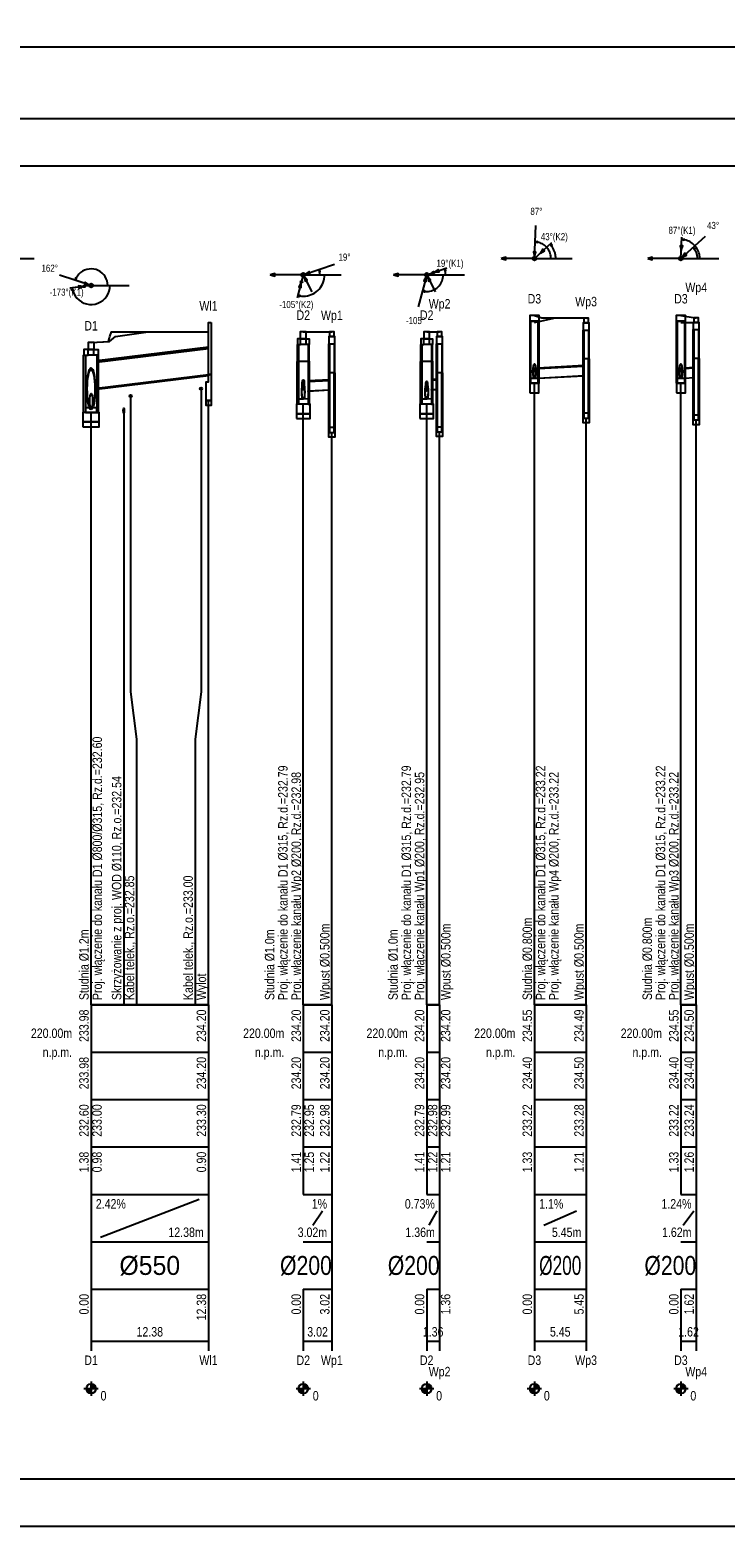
# Model space of a CAD drawing. Header units: metres. Extents: x 0 to 2625, y -705 to 306.
# Tile 8 of 34: x 213 to 360, y -10 to 306. Entities that reach past the tile are written whole.
import ezdxf
from ezdxf.enums import TextEntityAlignment as Align

# ---------------------------------------------------------------- set-up
doc = ezdxf.new("R2010")
doc.units = ezdxf.units.M
doc.header["$LTSCALE"] = 0.2
doc.layers.get('0').update_dxf_attribs({"color": 250, "linetype": 'CONTINUOUS'})
doc.layers.get('Defpoints').update_dxf_attribs({"linetype": 'CONTINUOUS'})
for name, color, linetype in [('Budynki', 7, 'CONTINUOUS'), ('Liczby', 7, 'CONTINUOUS'), ('Linie_opisowe', 7, 'CONTINUOUS'), ('Linie_tabeli', 7, 'CONTINUOUS'), ('Odcinki', 7, 'CONTINUOUS'), ('Opis_PZ', 7, 'CONTINUOUS'), ('Opis_skrz', 1, 'CONTINUOUS'), ('Opis_uzbr_n', 7, 'CONTINUOUS'), ('Opis_wl', 7, 'CONTINUOUS'), ('Osie', 7, 'CONTINUOUS'), ('Teren_istn', 3, 'CONTINUOUS'), ('Teren_proj', 2, 'CONTINUOUS'), ('Uzbr_podz', 7, 'CONTINUOUS'), ('warstwa_nr_0', 8, 'CONTINUOUS'), ('Wezly', 7, 'CONTINUOUS'), ('Wymiary', 7, 'CONTINUOUS')]:
    doc.layers.add(name, color=color, linetype=linetype)
doc.styles.get("Standard").update_dxf_attribs({"font": 'arial.ttf'})
doc.dimstyles.new('ISO-25', dxfattribs={"dimtxt": 2.5, "dimasz": 2.5, "dimexe": 1.25, "dimexo": 0.625, "dimtad": 1, "dimdec": 4, "dimdsep": 46, "dimtxsty": 'Standard', "dimcen": 2.5, "dimadec": 0, "dimazin": 0, "dimtfac": 1, "dimtdec": 4, "dimtmove": 0, "dimatfit": 3, "dimfxl": 1, "dimtolj": 1, "dimtzin": 0, "dimarcsym": 0})

# ---------------------------------------------------------------- blocks, each defined once
blk = doc.blocks.new('*D3')
at = {"color": 0, "lineweight": -2, "transparency": 16777216}
for p, q in [((0, 287.62), (0, 303.44)), ((2625.3, 287.62), (2625.3, 303.44)), ((2.5, 302.19), (2622.8, 302.19))]:
    blk.add_line(p, q, dxfattribs=at)
at = {"color": 0, "transparency": 16777216}
for points in [[(2.5, 302.61), (2.5, 301.77), (0, 302.19)], [(2622.8, 302.61), (2622.8, 301.77), (2625.3, 302.19)]]:
    blk.add_solid(points, dxfattribs=at)
at = {"layer": 'Defpoints', "color": 0, "transparency": 16777216}
for p in [(2625.3, 302.19), (0, 287), (2625.3, 287)]:
    blk.add_point(p, dxfattribs=at)
at = {"color": 0, "transparency": 16777216, "insert": (1312.65, 304.09), "char_height": 2.5, "attachment_point": 5}
blk.add_mtext('\\A1;2625.2962', dxfattribs=at)

msp = doc.modelspace()

# ---------------------------------------------------------------- linework, layer by layer
at = {"layer": 'Budynki'}
for points in [[(251.1292, 244), (251.1292, 233), (250.5292, 233), (250.5292, 244)], [(251.1292, 233), (251.1292, 227.5), (250.0292, 227.5), (250.0292, 231.5), (250.5292, 231.5), (250.5292, 233)], [(251.1292, 227.5), (251.1292, 226.5), (250.0292, 226.5), (250.0292, 227.5)]]:
    msp.add_lwpolyline(points, close=True, dxfattribs=at)
at = {"layer": 'Liczby'}
for p, q in [((224.2632, 19), (227.2632, 19)), ((224.7656, 18.9302), (226.7608, 19.0698)), ((224.7729, 18.8608), (226.7535, 19.1392)), ((224.7851, 18.7921), (226.7413, 19.2079)), ((224.8019, 18.7244), (226.7245, 19.2756)), ((224.8235, 18.658), (226.7029, 19.342)), ((224.8497, 18.5933), (226.6767, 19.4067)), ((224.8803, 18.5305), (226.6461, 19.4695)), ((224.9152, 18.4701), (226.6112, 19.5299)), ((224.9542, 18.4122), (226.5722, 19.5878)), ((224.9972, 18.3572), (226.5292, 19.6428)), ((225.0439, 18.3053), (226.4825, 19.6947)), ((225.0941, 18.2569), (226.4323, 19.7431)), ((225.1475, 18.212), (226.3789, 19.788)), ((225.204, 18.171), (226.3224, 19.829)), ((225.2632, 18.134), (226.2632, 19.866)), ((225.3248, 18.1012), (226.2016, 19.8988)), ((225.3886, 18.0728), (226.1378, 19.9272)), ((225.4542, 18.0489), (226.0722, 19.9511)), ((225.5213, 18.0297), (226.0051, 19.9703)), ((225.5896, 18.0152), (225.9368, 19.9848)), ((225.6587, 18.0055), (225.8677, 19.9945)), ((225.7283, 18.0006), (225.7981, 19.9994)), ((225.7632, 20.5), (225.7632, 17.5)), ((269.0292, 19), (272.0292, 19)), ((269.5316, 18.9302), (271.5268, 19.0698)), ((269.5389, 18.8608), (271.5195, 19.1392)), ((269.5511, 18.7921), (271.5073, 19.2079)), ((269.5679, 18.7244), (271.4905, 19.2756)), ((269.5895, 18.658), (271.4689, 19.342)), ((269.6157, 18.5933), (271.4427, 19.4067)), ((269.6463, 18.5305), (271.4121, 19.4695)), ((269.6812, 18.4701), (271.3772, 19.5299)), ((269.7202, 18.4122), (271.3382, 19.5878)), ((269.7632, 18.3572), (271.2952, 19.6428)), ((269.8099, 18.3053), (271.2485, 19.6947)), ((269.8601, 18.2569), (271.1983, 19.7431)), ((269.9135, 18.212), (271.1449, 19.788)), ((269.97, 18.171), (271.0884, 19.829)), ((270.0292, 18.134), (271.0292, 19.866)), ((270.0908, 18.1012), (270.9676, 19.8988)), ((270.1546, 18.0728), (270.9038, 19.9272)), ((270.2202, 18.0489), (270.8382, 19.9511)), ((270.2873, 18.0297), (270.7711, 19.9703)), ((270.3556, 18.0152), (270.7028, 19.9848)), ((270.4247, 18.0055), (270.6337, 19.9945)), ((270.4943, 18.0006), (270.5641, 19.9994)), ((270.5292, 20.5), (270.5292, 17.5)), ((295.0596, 19), (298.0596, 19)), ((295.562, 18.9302), (297.5572, 19.0698)), ((295.5693, 18.8608), (297.5499, 19.1392)), ((295.5815, 18.7921), (297.5377, 19.2079)), ((295.5983, 18.7244), (297.5209, 19.2756)), ((295.6199, 18.658), (297.4993, 19.342)), ((295.6461, 18.5933), (297.4731, 19.4067)), ((295.6767, 18.5305), (297.4425, 19.4695)), ((295.7116, 18.4701), (297.4076, 19.5299)), ((295.7506, 18.4122), (297.3686, 19.5878)), ((295.7936, 18.3572), (297.3256, 19.6428)), ((295.8403, 18.3053), (297.2789, 19.6947)), ((295.8905, 18.2569), (297.2287, 19.7431)), ((295.9439, 18.212), (297.1753, 19.788)), ((296.0004, 18.171), (297.1188, 19.829)), ((296.0596, 18.134), (297.0596, 19.866)), ((296.1212, 18.1012), (296.998, 19.8988)), ((296.185, 18.0728), (296.9342, 19.9272)), ((296.2506, 18.0489), (296.8686, 19.9511)), ((296.3177, 18.0297), (296.8015, 19.9703)), ((296.386, 18.0152), (296.7332, 19.9848)), ((296.4551, 18.0055), (296.6641, 19.9945)), ((296.5247, 18.0006), (296.5945, 19.9994)), ((296.5596, 20.5), (296.5596, 17.5)), ((317.7855, 19), (320.7855, 19)), ((318.2879, 18.9302), (320.2831, 19.0698)), ((318.2952, 18.8608), (320.2758, 19.1392)), ((318.3074, 18.7921), (320.2636, 19.2079)), ((318.3242, 18.7244), (320.2468, 19.2756)), ((318.3458, 18.658), (320.2252, 19.342)), ((318.372, 18.5933), (320.199, 19.4067)), ((318.4026, 18.5305), (320.1684, 19.4695)), ((318.4375, 18.4701), (320.1335, 19.5299)), ((318.4765, 18.4122), (320.0945, 19.5878)), ((318.5195, 18.3572), (320.0515, 19.6428)), ((318.5662, 18.3053), (320.0048, 19.6947)), ((318.6164, 18.2569), (319.9546, 19.7431)), ((318.6698, 18.212), (319.9012, 19.788)), ((318.7263, 18.171), (319.8447, 19.829)), ((318.7855, 18.134), (319.7855, 19.866)), ((318.8471, 18.1012), (319.7239, 19.8988)), ((318.9109, 18.0728), (319.6601, 19.9272)), ((318.9765, 18.0489), (319.5945, 19.9511)), ((319.0436, 18.0297), (319.5274, 19.9703)), ((319.1119, 18.0152), (319.4591, 19.9848)), ((319.181, 18.0055), (319.39, 19.9945)), ((319.2506, 18.0006), (319.3204, 19.9994)), ((319.2855, 20.5), (319.2855, 17.5)), ((348.6886, 19), (351.6886, 19)), ((349.191, 18.9302), (351.1862, 19.0698)), ((349.1983, 18.8608), (351.1789, 19.1392)), ((349.2105, 18.7921), (351.1667, 19.2079)), ((349.2273, 18.7244), (351.1499, 19.2756)), ((349.2489, 18.658), (351.1283, 19.342)), ((349.2751, 18.5933), (351.1021, 19.4067)), ((349.3057, 18.5305), (351.0715, 19.4695)), ((349.3406, 18.4701), (351.0366, 19.5299)), ((349.3796, 18.4122), (350.9976, 19.5878)), ((349.4226, 18.3572), (350.9546, 19.6428)), ((349.4693, 18.3053), (350.9079, 19.6947)), ((349.5195, 18.2569), (350.8577, 19.7431)), ((349.5729, 18.212), (350.8043, 19.788)), ((349.6294, 18.171), (350.7478, 19.829)), ((349.6886, 18.134), (350.6886, 19.866)), ((349.7502, 18.1012), (350.627, 19.8988)), ((349.814, 18.0728), (350.5632, 19.9272)), ((349.8796, 18.0489), (350.4976, 19.9511)), ((349.9467, 18.0297), (350.4305, 19.9703)), ((350.015, 18.0152), (350.3622, 19.9848)), ((350.0841, 18.0055), (350.2931, 19.9945)), ((350.1537, 18.0006), (350.2235, 19.9994)), ((350.1886, 20.5), (350.1886, 17.5))]:
    msp.add_line(p, q, dxfattribs=at)
for centre in [(225.7632, 19), (270.5292, 19), (296.5596, 19), (319.2855, 19), (350.1886, 19)]:
    msp.add_circle(centre, 1, dxfattribs=at)
at = {"layer": 'Linie_opisowe'}
msp.add_line((232.6578, 225.39), (232.6578, 100), dxfattribs=at)
for points in [[(234.0832, 228.5), (234.0832, 166.04), (235.3578, 156.04), (235.3578, 100)], [(248.9632, 230), (248.9632, 166.04), (247.7292, 156.04), (247.7292, 100)]]:
    msp.add_lwpolyline(points, dxfattribs=at)
at = {"layer": 'Linie_tabeli'}
for p, q in [((225.7632, 100), (225.7632, 90)), ((225.7632, 100), (225.7632, 29)), ((250.5292, 100), (250.5292, 90)), ((250.5292, 100), (250.5292, 29)), ((270.5292, 100), (270.5292, 90)), ((270.5292, 100), (270.5292, 60)), ((276.5596, 100), (276.5596, 90)), ((276.5596, 100), (276.5596, 29)), ((296.5596, 100), (296.5596, 90)), ((296.5596, 100), (296.5596, 60)), ((299.2855, 100), (299.2855, 90)), ((299.2855, 100), (299.2855, 29)), ((319.2855, 100), (319.2855, 90)), ((319.2855, 100), (319.2855, 29)), ((330.1886, 100), (330.1886, 90)), ((330.1886, 100), (330.1886, 29)), ((350.1886, 100), (350.1886, 90)), ((350.1886, 100), (350.1886, 60)), ((353.4226, 100), (353.4226, 90)), ((353.4226, 100), (353.4226, 29)), ((225.7632, 90), (250.5292, 90)), ((225.7632, 90), (225.7632, 60)), ((250.5292, 90), (250.5292, 60)), ((270.5292, 90), (276.5596, 90)), ((270.5292, 90), (270.5292, 60)), ((276.5596, 90), (276.5596, 60)), ((296.5596, 90), (299.2855, 90)), ((296.5596, 90), (296.5596, 60)), ((299.2855, 90), (299.2855, 60)), ((319.2855, 90), (330.1886, 90)), ((319.2855, 90), (319.2855, 60)), ((330.1886, 90), (330.1886, 60)), ((350.1886, 90), (353.4226, 90)), ((350.1886, 90), (350.1886, 60)), ((353.4226, 90), (353.4226, 60)), ((225.7632, 80), (250.5292, 80)), ((270.5292, 80), (276.5596, 80)), ((296.5596, 80), (299.2855, 80)), ((319.2855, 80), (330.1886, 80)), ((350.1886, 80), (353.4226, 80)), ((225.7632, 70), (250.5292, 70)), ((270.5292, 70), (276.5596, 70)), ((296.5596, 70), (299.2855, 70)), ((319.2855, 70), (330.1886, 70)), ((350.1886, 70), (353.4226, 70)), ((225.7632, 60), (250.5292, 60)), ((225.7632, 60), (225.7632, 50)), ((250.5292, 60), (250.5292, 50)), ((270.5292, 60), (276.5596, 60)), ((296.5596, 60), (299.2855, 60)), ((319.2855, 60), (330.1886, 60)), ((319.2855, 60), (319.2855, 50)), ((330.1886, 60), (330.1886, 50)), ((350.1886, 60), (353.4226, 60)), ((227.7632, 51), (248.5292, 59)), ((272.5292, 53.5), (274.5596, 56.5)), ((297.0596, 53.5), (298.7855, 56.5)), ((321.2855, 53.5), (328.1886, 56.5)), ((350.6886, 53.5), (352.9226, 56.5)), ((225.7632, 50), (250.5292, 50)), ((250.5292, 50), (250.5292, 40)), ((270.5292, 50), (276.5596, 50)), ((276.5596, 50), (276.5596, 40)), ((296.5596, 50), (299.2855, 50)), ((299.2855, 50), (299.2855, 40)), ((319.2855, 50), (330.1886, 50)), ((330.1886, 50), (330.1886, 40)), ((350.1886, 50), (353.4226, 50)), ((353.4226, 50), (353.4226, 40)), ((225.7632, 40), (250.5292, 40)), ((225.7632, 40), (225.7632, 27)), ((250.5292, 40), (250.5292, 27)), ((270.5292, 40), (276.5596, 40)), ((270.5292, 40), (270.5292, 27)), ((270.5292, 40), (270.5292, 29)), ((276.5596, 40), (276.5596, 27)), ((296.5596, 40), (299.2855, 40)), ((296.5596, 40), (296.5596, 27)), ((296.5596, 40), (296.5596, 29)), ((299.2855, 40), (299.2855, 27)), ((319.2855, 40), (330.1886, 40)), ((319.2855, 40), (319.2855, 27)), ((330.1886, 40), (330.1886, 27)), ((350.1886, 40), (353.4226, 40)), ((350.1886, 40), (350.1886, 27)), ((350.1886, 40), (350.1886, 29)), ((353.4226, 40), (353.4226, 27)), ((225.7632, 29), (250.5292, 29)), ((270.5292, 29), (276.5596, 29)), ((296.5596, 29), (299.2855, 29)), ((319.2855, 29), (330.1886, 29)), ((350.1886, 29), (353.4226, 29))]:
    msp.add_line(p, q, dxfattribs=at)
msp.add_lwpolyline([(30, 0), (2615.2962, 0), (2615.2962, 277), (30, 277)], close=True, dxfattribs=at)
for points in [[(319.2855, 100), (319.2855, 231.1623)], [(350.1886, 100), (350.1886, 231.1623)], [(250.5292, 100), (250.5292, 227.5)], [(225.7632, 100), (225.7632, 225)], [(270.5292, 100), (270.5292, 226.7332)], [(296.5596, 100), (296.5596, 226.7332)], [(330.1886, 100), (330.1886, 223.826)], [(353.4226, 100), (353.4226, 223.4268)], [(276.5596, 100), (276.5596, 220.8015)], [(299.2855, 100), (299.2855, 220.8995)]]:
    msp.add_lwpolyline(points, dxfattribs=at)
for points in [[(225.7632, 100, 0.5, 0.5, 0), (250.5292, 100, 0.5, 0.5, 0)], [(270.5292, 100, 0.5, 0.5, 0), (276.5596, 100, 0.5, 0.5, 0)], [(296.5596, 100, 0.5, 0.5, 0), (299.2855, 100, 0.5, 0.5, 0)], [(319.2855, 100, 0.5, 0.5, 0), (330.1886, 100, 0.5, 0.5, 0)], [(350.1886, 100, 0.5, 0.5, 0), (353.4226, 100, 0.5, 0.5, 0)]]:
    msp.add_lwpolyline(points, format="xyseb", dxfattribs=at)
at = {"layer": 'Odcinki'}
for points in [[(226.9632, 235.6454), (250.5292, 238.5), (250.5292, 238.775), (226.9632, 235.9204)], [(320.0855, 234.2703), (329.6886, 234.7985), (329.6886, 234.8985), (320.0855, 234.3703)], [(350.9886, 234.2759), (352.9226, 234.3958), (352.9226, 234.4958), (350.9886, 234.3759)], [(226.9632, 230.1454), (250.5292, 233), (250.5292, 232.725), (226.9632, 229.8704)], [(271.5292, 231.55), (276.0596, 231.7765), (276.0596, 231.8765), (271.5292, 231.65)], [(297.5596, 231.8365), (298.7855, 231.8812), (298.7855, 231.9812), (297.5596, 231.9365)], [(320.0855, 232.2703), (329.6886, 232.7985), (329.6886, 232.6985), (320.0855, 232.1703)], [(350.9886, 232.2759), (352.9226, 232.3958), (352.9226, 232.2958), (350.9886, 232.1759)], [(271.5292, 229.55), (276.0596, 229.7765), (276.0596, 229.6765), (271.5292, 229.45)], [(297.5596, 229.8365), (298.7855, 229.8812), (298.7855, 229.7812), (297.5596, 229.7365)]]:
    msp.add_lwpolyline(points, close=True, dxfattribs=at)
at = {"layer": 'Opis_wl'}
for centre, major_axis in [((225.7632, 230), (0, -4.4)), ((225.7632, 230), (0, -4)), ((319.2855, 233.6581), (0, -1.575)), ((319.2855, 233.6581), (0, -1.432)), ((319.2855, 233.2263), (0, -1.1)), ((319.2855, 233.2263), (0, -1)), ((350.1886, 233.6581), (0, -1.575)), ((350.1886, 233.6581), (0, -1.432)), ((350.1886, 233.2263), (0, -1.1)), ((350.1886, 233.2263), (0, -1)), ((270.5292, 229.3151), (0, -1.575)), ((270.5292, 229.3151), (0, -1.432)), ((270.5292, 230.8), (0, -1.1)), ((270.5292, 230.8), (0, -1)), ((296.5596, 229.3151), (0, -1.575)), ((296.5596, 229.3151), (0, -1.432)), ((296.5596, 230.5), (0, -1.1)), ((296.5596, 230.5), (0, -1)), ((225.7632, 227.4318), (0, -1.575)), ((225.7632, 227.4318), (0, -1.432))]:
    msp.add_ellipse(centre, major_axis=major_axis, ratio=0.2, dxfattribs=at)
at = {"layer": 'Osie'}
for p, q in [((205.7632, 257.5), (213.7632, 257.5)), ((319.2855, 257.5), (327.2855, 257.5)), ((350.1886, 257.5), (358.1886, 257.5)), ((270.5292, 254.041), (278.5292, 254.041)), ((296.5596, 254.041), (304.5596, 254.041)), ((225.7632, 251.8), (233.7632, 251.8))]:
    msp.add_line(p, q, dxfattribs=at)
at = {"layer": 'Teren_istn'}
for points in [[(319.2855, 244), (323.7621, 245), (330.1886, 245)], [(350.1886, 244), (353.4226, 244)], [(225.7632, 239.8), (229.6565, 240), (230.9259, 241), (237.8322, 242), (241.7884, 242), (250.5292, 242)], [(270.5292, 242), (270.7893, 242), (276.5596, 242)], [(296.5596, 242), (299.2855, 242)]]:
    msp.add_lwpolyline(points, dxfattribs=at)
at = {"layer": 'Teren_proj'}
for points in [[(319.2855, 245.5), (320.8514, 245), (323.7621, 245)], [(329.007, 245), (330.1886, 244.9)], [(350.1886, 245.5), (353.18, 245), (353.4226, 245)], [(225.7632, 239.8), (229.4378, 240), (229.6565, 240.7299), (229.7374, 241), (230.0374, 242), (230.9259, 242), (237.8322, 242)], [(270.5292, 242.041), (270.7893, 242.0392), (276.5596, 242)], [(296.5596, 242.041), (299.2855, 242)]]:
    msp.add_lwpolyline(points, dxfattribs=at)
at = {"layer": 'Uzbr_podz'}
for centre in [(234.0832, 228.5), (248.9632, 230)]:
    msp.add_circle(centre, 0.25, dxfattribs=at)
for major_axis in [(0, -0.55), (0, -0.524)]:
    msp.add_ellipse((232.6578, 225.39), major_axis=major_axis, ratio=0.2, dxfattribs=at)
at = {"layer": 'warstwa_nr_0'}
msp.add_lwpolyline([(0, -10), (2625.2962, -10), (2625.2962, 287), (0, 287)], close=True, dxfattribs=at)
at = {"layer": 'Wezly'}
for p, q in [((271.1292, 240.541), (269.9292, 240.541)), ((297.1596, 240.541), (295.9596, 240.541)), ((226.3632, 238.3), (225.1632, 238.3)), ((226.3632, 237.1), (225.1632, 237.1)), ((271.1292, 239.341), (269.9292, 239.341)), ((297.1596, 239.341), (295.9596, 239.341)), ((271.6492, 235.741), (269.4092, 235.741)), ((297.6796, 235.741), (295.4396, 235.741)), ((330.6886, 236.3), (329.6886, 236.3)), ((353.9226, 236.4), (352.9226, 236.4)), ((277.0596, 233.4), (276.0596, 233.4)), ((299.7855, 233.4), (298.7855, 233.4))]:
    msp.add_line(p, q, dxfattribs=at)
for points in [[(318.2855, 244.3), (320.2855, 244.3), (320.2855, 245.5), (318.2855, 245.5)], [(318.2855, 231.1623), (320.2855, 231.1623), (320.2855, 244.3), (318.2855, 244.3)], [(318.4855, 231.1623), (320.0855, 231.1623), (320.0855, 244.3), (318.4855, 244.3)], [(329.5636, 242.4), (330.8136, 242.4), (330.8136, 243.9), (329.5636, 243.9)], [(329.6886, 243.9), (330.6886, 243.9), (330.6886, 244.9), (329.6886, 244.9)], [(349.1886, 244.3), (351.1886, 244.3), (351.1886, 245.5), (349.1886, 245.5)], [(349.1886, 231.1623), (351.1886, 231.1623), (351.1886, 244.3), (349.1886, 244.3)], [(349.3886, 231.1623), (350.9886, 231.1623), (350.9886, 244.3), (349.3886, 244.3)], [(352.7976, 242.5), (354.0476, 242.5), (354.0476, 244), (352.7976, 244)], [(352.9226, 244), (353.9226, 244), (353.9226, 245), (352.9226, 245)], [(269.9292, 240.541), (269.2792, 240.541), (269.2792, 239.341), (269.9292, 239.341)], [(269.9052, 240.541), (271.1532, 240.541), (271.1532, 242.041), (269.9052, 242.041)], [(271.1292, 240.541), (271.7792, 240.541), (271.7792, 239.341), (271.1292, 239.341)], [(275.9346, 239.5), (277.1846, 239.5), (277.1846, 241), (275.9346, 241)], [(276.0596, 241), (277.0596, 241), (277.0596, 242), (276.0596, 242)], [(295.9596, 240.541), (295.3096, 240.541), (295.3096, 239.341), (295.9596, 239.341)], [(295.9356, 240.541), (297.1836, 240.541), (297.1836, 242.041), (295.9356, 242.041)], [(297.1596, 240.541), (297.8096, 240.541), (297.8096, 239.341), (297.1596, 239.341)], [(298.6605, 239.5), (299.9105, 239.5), (299.9105, 241), (298.6605, 241)], [(298.7855, 241), (299.7855, 241), (299.7855, 242), (298.7855, 242)], [(329.6886, 236.3), (329.5636, 236.3), (329.5636, 242.4), (329.6886, 242.4)], [(330.6886, 236.3), (330.8136, 236.3), (330.8136, 242.4), (330.6886, 242.4)], [(352.9226, 236.4), (352.7976, 236.4), (352.7976, 242.5), (352.9226, 242.5)], [(353.9226, 236.4), (354.0476, 236.4), (354.0476, 242.5), (353.9226, 242.5)], [(224.5632, 225), (224.1792, 225), (224.1792, 237.1), (224.5632, 237.1)], [(225.1632, 238.3), (224.2632, 238.3), (224.2632, 237.1), (225.1632, 237.1)], [(225.1392, 238.3), (226.3872, 238.3), (226.3872, 239.8), (225.1392, 239.8)], [(226.3632, 238.3), (227.2632, 238.3), (227.2632, 237.1), (226.3632, 237.1)], [(226.9632, 225), (227.3472, 225), (227.3472, 237.1), (226.9632, 237.1)], [(269.5292, 235.741), (269.2792, 235.741), (269.2792, 239.341), (269.5292, 239.341)], [(271.5292, 235.741), (271.7792, 235.741), (271.7792, 239.341), (271.5292, 239.341)], [(276.0596, 233.4), (275.9346, 233.4), (275.9346, 239.5), (276.0596, 239.5)], [(277.0596, 233.4), (277.1846, 233.4), (277.1846, 239.5), (277.0596, 239.5)], [(295.5596, 235.741), (295.3096, 235.741), (295.3096, 239.341), (295.5596, 239.341)], [(297.5596, 235.741), (297.8096, 235.741), (297.8096, 239.341), (297.5596, 239.341)], [(298.7855, 233.4), (298.6605, 233.4), (298.6605, 239.5), (298.7855, 239.5)], [(299.7855, 233.4), (299.9105, 233.4), (299.9105, 239.5), (299.7855, 239.5)], [(269.5292, 226.7332), (269.2092, 226.7332), (269.2092, 235.741), (269.5292, 235.741)], [(271.5292, 226.7332), (271.8492, 226.7332), (271.8492, 235.741), (271.5292, 235.741)], [(295.5596, 226.7332), (295.2396, 226.7332), (295.2396, 235.741), (295.5596, 235.741)], [(297.5596, 226.7332), (297.8796, 226.7332), (297.8796, 235.741), (297.5596, 235.741)], [(330.1886, 223.826), (330.6886, 223.826), (330.6886, 236.3), (330.7303, 236.3), (330.8136, 236.3), (330.8136, 222.826), (330.1886, 222.826), (330.1886, 222.826), (329.5636, 222.826), (329.5636, 236.3), (329.647, 236.3), (329.6886, 236.3), (329.6886, 223.826)], [(353.4226, 223.4268), (353.9226, 223.4268), (353.9226, 236.4), (353.9643, 236.4), (354.0476, 236.4), (354.0476, 222.4268), (353.4226, 222.4268), (353.4226, 222.4268), (352.7976, 222.4268), (352.7976, 236.4), (352.881, 236.4), (352.9226, 236.4), (352.9226, 223.4268)], [(276.5596, 220.8015), (277.0596, 220.8015), (277.0596, 233.4), (277.1013, 233.4), (277.1846, 233.4), (277.1846, 219.8015), (276.5596, 219.8015), (276.5596, 219.8015), (275.9346, 219.8015), (275.9346, 233.4), (276.0179, 233.4), (276.0596, 233.4), (276.0596, 220.8015)], [(299.2855, 220.8995), (299.7855, 220.8995), (299.7855, 233.4), (299.8271, 233.4), (299.9105, 233.4), (299.9105, 219.8995), (299.2855, 219.8995), (299.2855, 219.8995), (298.6605, 219.8995), (298.6605, 233.4), (298.7438, 233.4), (298.7855, 233.4), (298.7855, 220.8995)], [(318.3255, 229.1623), (320.2455, 229.1623), (320.2455, 231.1623), (318.3255, 231.1623)], [(319.2855, 231.1623), (318.4855, 231.1623), (318.4855, 232.2263), (319.2855, 232.2263), (320.0855, 232.2703), (320.0855, 231.1623)], [(349.2286, 229.1623), (351.1486, 229.1623), (351.1486, 231.1623), (349.2286, 231.1623)], [(350.1886, 231.1623), (349.3886, 231.1623), (349.3886, 232.2263), (350.1886, 232.2263), (350.9886, 232.2759), (350.9886, 231.1623)], [(270.5292, 226.7332), (269.5292, 226.7332), (269.5292, 227.8832), (270.5292, 227.8832), (271.5292, 227.93), (271.5292, 226.7332)], [(296.5596, 226.7332), (295.5596, 226.7332), (295.5596, 227.8832), (296.5596, 227.8832), (297.5596, 227.9165), (297.5596, 226.7332)], [(224.0352, 223), (227.4912, 223), (227.4912, 225), (224.0352, 225)], [(224.5632, 225), (226.9632, 225), (226.9632, 226), (224.5632, 226)], [(269.0892, 224.7332), (271.9692, 224.7332), (271.9692, 226.7332), (269.0892, 226.7332)], [(269.0892, 223.7332), (271.9692, 223.7332), (271.9692, 224.7332), (269.0892, 224.7332)], [(295.1196, 224.7332), (297.9996, 224.7332), (297.9996, 226.7332), (295.1196, 226.7332)], [(295.1196, 223.7332), (297.9996, 223.7332), (297.9996, 224.7332), (295.1196, 224.7332)], [(329.6886, 223.826), (330.6886, 223.826), (330.6886, 224.826), (329.6886, 224.826)], [(352.9226, 223.4268), (353.9226, 223.4268), (353.9226, 224.4268), (352.9226, 224.4268)], [(224.0352, 222), (227.4912, 222), (227.4912, 223), (224.0352, 223)], [(276.0596, 220.8015), (277.0596, 220.8015), (277.0596, 221.8015), (276.0596, 221.8015)], [(298.7855, 220.8995), (299.7855, 220.8995), (299.7855, 221.8995), (298.7855, 221.8995)]]:
    msp.add_lwpolyline(points, close=True, dxfattribs=at)
at = {"layer": 'Wymiary'}
for p, q in [((319.2855, 257.5), (319.6016, 264.4929)), ((350.1886, 257.5), (355.3462, 262.2328)), ((319.2855, 257.5), (322.9695, 260.8806)), ((350.1886, 257.5), (350.3918, 261.9954)), ((270.5292, 254.041), (277.1466, 256.3236)), ((319.2855, 257.5), (312.2855, 257.5)), ((350.1886, 257.5), (343.1886, 257.5)), ((225.7632, 251.8), (219.1205, 254.0079)), ((225.7632, 251.8), (221.9674, 253.0617)), ((270.5292, 254.041), (263.5292, 254.041)), ((270.5292, 254.041), (269.2478, 249.208)), ((270.5292, 254.041), (272.3088, 250.4586)), ((296.5596, 254.041), (289.5596, 254.041)), ((296.5596, 254.041), (294.7656, 247.2747)), ((296.5596, 254.041), (300.8136, 255.5084)), ((296.5596, 254.041), (298.3392, 250.4586)), ((225.7632, 251.8), (221.2988, 251.2349))]:
    msp.add_line(p, q, dxfattribs=at)
for points in [[(319.4436, 260.9964), (319.9202, 260.8453), (319.9319, 261.1039)], [(320.5381, 258.6494), (321.4247, 259.1118), (321.0748, 259.4932)], [(322.6011, 260.5425), (322.8323, 260.0992), (323.023, 260.2742)], [(350.2654, 259.1983), (350.5676, 260.1515), (350.0504, 260.1749)], [(350.3693, 261.4959), (350.8459, 261.3448), (350.8576, 261.6034)], [(352.7674, 259.8664), (352.9986, 259.4231), (353.1893, 259.598)], [(312.2855, 257.5), (313.2514, 257.2412), (313.2514, 257.7588)], [(319.3036, 257.8996), (319.6057, 258.8528), (319.0886, 258.8762)], [(343.1886, 257.5), (344.1545, 257.2412), (344.1545, 257.7588)], [(350.4833, 257.7704), (351.37, 258.2328), (351.02, 258.6142)], [(222.4419, 252.904), (222.717, 253.3214), (222.4714, 253.4031)], [(263.5292, 254.041), (264.4951, 253.7821), (264.4951, 254.2998)], [(270.7072, 253.6827), (270.9051, 252.7025), (271.3687, 252.9328)], [(270.9073, 254.1714), (271.9049, 254.2417), (271.7361, 254.7311)], [(273.8379, 255.1823), (273.873, 254.6835), (274.1177, 254.7679)], [(289.5596, 254.041), (290.5255, 253.7821), (290.5255, 254.2998)], [(296.4571, 253.6543), (295.9594, 252.787), (296.4597, 252.6543)], [(296.7376, 253.6827), (296.9355, 252.7025), (297.3991, 252.9328)], [(298.1667, 254.5953), (299.1642, 254.6656), (298.9954, 255.155)], [(300.3409, 255.3453), (300.3761, 254.8466), (300.6208, 254.931)], [(221.7949, 251.2977), (221.7271, 250.8023), (221.9839, 250.8348)], [(224.0767, 251.5865), (223.0859, 251.722), (223.1509, 251.2085)], [(225.3836, 251.9262), (224.5486, 252.4764), (224.3854, 251.9852)], [(225.3836, 251.9262), (224.5486, 252.4764), (224.3854, 251.9852)], [(269.3759, 249.6913), (269.8096, 249.4424), (269.8759, 249.6926)], [(270.0935, 252.3977), (269.5958, 251.5304), (270.0962, 251.3977)], [(295.6626, 250.6579), (296.0963, 250.409), (296.1626, 250.6592)]]:
    msp.add_lwpolyline(points, close=True, dxfattribs=at)
for points in [[(322.7855, 257.5), (322.7753, 257.7667), (322.7448, 258.0319), (322.6943, 258.294), (322.6238, 258.5514), (322.534, 258.8028), (322.4253, 259.0466), (322.2983, 259.2813), (322.1538, 259.5057), (321.9926, 259.7185), (321.8156, 259.9183), (321.624, 260.1041), (321.4187, 260.2748), (321.2011, 260.4293), (320.9723, 260.5667), (320.7337, 260.6863), (320.4866, 260.7874), (320.2326, 260.8694), (319.9731, 260.9318), (319.7096, 260.9742), (319.4436, 260.9964)], [(323.7855, 257.5), (323.7824, 257.667), (323.7731, 257.8338), (323.7576, 258.0001), (323.736, 258.1658), (323.7082, 258.3305), (323.6743, 258.4941), (323.6344, 258.6563), (323.5885, 258.8169), (323.5367, 258.9757), (323.479, 259.1325), (323.4155, 259.287), (323.3463, 259.439), (323.2715, 259.5884), (323.1913, 259.7349), (323.1056, 259.8783), (323.0147, 260.0185), (322.9187, 260.1552), (322.8176, 260.2882), (322.7117, 260.4174), (322.6011, 260.5425)], [(354.1886, 257.5), (354.177, 257.8048), (354.1421, 258.1079), (354.0843, 258.4074), (354.0038, 258.7016), (353.9012, 258.9889), (353.7769, 259.2675), (353.6318, 259.5358), (353.4666, 259.7923), (353.2824, 260.0354), (353.0802, 260.2638), (352.8612, 260.4761), (352.6266, 260.6712), (352.3778, 260.8477), (352.1163, 261.0048), (351.8437, 261.1415), (351.5613, 261.2571), (351.271, 261.3508), (350.9744, 261.4221), (350.6732, 261.4705), (350.3693, 261.4959)], [(353.6886, 257.5), (353.6862, 257.6299), (353.679, 257.7596), (353.6669, 257.889), (353.6501, 258.0178), (353.6285, 258.1459), (353.6021, 258.2732), (353.5711, 258.3993), (353.5354, 258.5242), (353.4951, 258.6478), (353.4502, 258.7697), (353.4008, 258.8899), (353.347, 259.0081), (353.2889, 259.1243), (353.2264, 259.2383), (353.1598, 259.3498), (353.0891, 259.4588), (353.0144, 259.5651), (352.9358, 259.6686), (352.8534, 259.7691), (352.7674, 259.8664)], [(229.2632, 251.8), (229.2284, 252.292), (229.1249, 252.7742), (228.9546, 253.2371), (228.7209, 253.6714), (228.4284, 254.0686), (228.0831, 254.4207), (227.6917, 254.7208), (227.262, 254.9629), (226.8025, 255.1421), (226.3224, 255.255), (225.8311, 255.2993), (225.3386, 255.2741), (224.8544, 255.18), (224.3883, 255.0187), (223.9496, 254.7934), (223.5468, 254.5088), (223.188, 254.1703), (222.8804, 253.7848), (222.63, 253.3599), (222.4419, 252.904)], [(269.3759, 249.6913), (269.7782, 249.6041), (270.1867, 249.554), (270.5982, 249.5415), (271.009, 249.5666), (271.4158, 249.6292), (271.8152, 249.7286), (272.2038, 249.8642), (272.5785, 250.0347), (272.936, 250.2387), (273.2733, 250.4745), (273.5877, 250.7401), (273.8765, 251.0334), (274.1373, 251.3518), (274.3679, 251.6927), (274.5664, 252.0533), (274.7312, 252.4305), (274.8607, 252.8212), (274.9541, 253.2221), (275.0104, 253.6298), (275.0292, 254.041)], [(274.0292, 254.041), (274.0273, 254.1572), (274.0215, 254.2733), (274.0118, 254.3892), (273.9984, 254.5046), (273.981, 254.6196), (273.9599, 254.7339), (273.935, 254.8475), (273.9063, 254.9601), (273.874, 255.0718), (273.8379, 255.1823)], [(295.6626, 250.6579), (295.9755, 250.5901), (296.2932, 250.5511), (296.6132, 250.5414), (296.9328, 250.5609), (297.2492, 250.6096), (297.5598, 250.6869), (297.8621, 250.7924), (298.1535, 250.925), (298.4315, 251.0836), (298.6939, 251.267), (298.9384, 251.4736), (299.1631, 251.7017), (299.3659, 251.9494), (299.5453, 252.2146), (299.6997, 252.495), (299.8278, 252.7884), (299.9286, 253.0923), (300.0012, 253.404), (300.045, 253.7212), (300.0596, 254.041)], [(300.5596, 254.041), (300.5574, 254.1738), (300.5508, 254.3065), (300.5398, 254.4389), (300.5243, 254.5709), (300.5046, 254.7023), (300.4804, 254.8329), (300.452, 254.9627), (300.4192, 255.0914), (300.3822, 255.219), (300.3409, 255.3453)], [(221.7949, 251.2977), (221.9153, 250.7073), (222.1231, 250.1417), (222.4135, 249.6137), (222.78, 249.1354), (223.2141, 248.7175), (223.706, 248.3695), (224.2447, 248.0995), (224.8178, 247.9133), (225.4123, 247.8154), (226.0148, 247.8079), (226.6117, 247.891), (227.1892, 248.0628), (227.7344, 248.3194), (228.2349, 248.655), (228.6792, 249.062), (229.0574, 249.5311), (229.3609, 250.0517), (229.5827, 250.6119), (229.7178, 251.1991), (229.7632, 251.8)]]:
    msp.add_lwpolyline(points, dxfattribs=at)
for centre, radius in [((319.2855, 257.5), 0.4), ((350.1886, 257.5), 0.4), ((270.1448, 252.5911), 0.2), ((270.5292, 254.041), 0.4), ((296.5596, 254.041), 0.4), ((297.9776, 254.5301), 0.2), ((224.2751, 251.6116), 0.2), ((225.7632, 251.8), 0.4)]:
    msp.add_circle(centre, radius, dxfattribs=at)

# ---------------------------------------------------------------- texts
at = {"layer": 'Liczby', "width": 0.8}
for s, height, p in [('87%%D', 1.5, (319.701, 266.6906)), ('43%%D', 1.5, (356.9671, 263.7202)), ('43%%D(K2)', 1.5, (323.4853, 261.3538)), ('87%%D(K1)', 1.5, (350.4235, 262.6947)), ('162%%D', 1.5, (217.0328, 254.7018)), ('19%%D', 1.5, (279.2263, 257.041)), ('19%%D(K1)', 1.5, (301.4754, 255.7367)), ('-173%%D(K1)', 1.5, (220.6044, 249.647)), ('D3', 2, (319.2855, 248)), ('Wp3', 2, (330.1886, 247.4)), ('D3', 2, (350.1886, 248)), ('Wp4', 2, (353.4226, 250.4)), ('Wl1', 2, (250.5292, 246.5)), ('-105%%D(K2)', 1.5, (269.0684, 247.0313)), ('D2', 2, (270.5292, 244.541)), ('Wp1', 2, (276.5596, 244.5)), ('D2', 2, (296.5596, 244.541)), ('Wp2', 2, (299.2855, 246.941)), ('D1', 2, (225.7632, 242.3)), ('-105%%D', 1.5, (294.2018, 243.6482)), ('12.38', 2, (238.1462, 30)), ('3.02', 2, (273.5444, 30)), ('1.36', 2, (297.9225, 30)), ('5.45', 2, (324.7371, 30)), ('1.62', 2, (351.8056, 30)), ('D1', 2, (225.7632, 24)), ('Wl1', 2, (250.5292, 24)), ('D2', 2, (270.5292, 24)), ('Wp1', 2, (276.5596, 24)), ('D2', 2, (296.5596, 24)), ('D3', 2, (319.2855, 24)), ('Wp3', 2, (330.1886, 24)), ('D3', 2, (350.1886, 24)), ('Wp2', 2, (299.2855, 21.6)), ('Wp4', 2, (353.4226, 21.6))]:
    msp.add_text(s, height=height, dxfattribs=at).set_placement(p, align=Align.CENTER)
for s, p in [('233.98', (225.2632, 99)), ('234.20', (250.0292, 99)), ('234.20', (270.0292, 99)), ('234.20', (276.0596, 99)), ('234.20', (296.0596, 99)), ('234.20', (301.5596, 99)), ('234.55', (318.7855, 99)), ('234.49', (329.6886, 99)), ('234.55', (349.6886, 99)), ('234.50', (352.9226, 99)), ('233.98', (225.2632, 89)), ('234.20', (250.0292, 89)), ('234.20', (270.0292, 89)), ('234.20', (276.0596, 89)), ('234.20', (296.0596, 89)), ('234.20', (301.5596, 89)), ('234.40', (318.7855, 89)), ('234.50', (329.6886, 89)), ('234.40', (349.6886, 89)), ('234.40', (352.9226, 89)), ('232.60', (225.2632, 79)), ('233.00', (228.0132, 79)), ('233.30', (250.0292, 79)), ('232.79', (270.0292, 79)), ('232.95', (272.7792, 79)), ('232.98', (276.0596, 79)), ('232.79', (296.0596, 79)), ('232.98', (298.8096, 79)), ('232.99', (301.5596, 79)), ('233.22', (318.7855, 79)), ('233.28', (329.6886, 79)), ('233.22', (349.6886, 79)), ('233.24', (352.9226, 79)), ('1.38', (225.2632, 69)), ('0.98', (228.0132, 69)), ('0.90', (250.0292, 69)), ('1.41', (270.0292, 69)), ('1.25', (272.7792, 69)), ('1.22', (276.0596, 69)), ('1.41', (296.0596, 69)), ('1.22', (298.8096, 69)), ('1.21', (301.5596, 69)), ('1.33', (318.7855, 69)), ('1.21', (329.6886, 69)), ('1.33', (349.6886, 69)), ('1.26', (352.9226, 69)), ('0.00', (225.2632, 39)), ('12.38', (250.0292, 39)), ('0.00', (270.0292, 39)), ('3.02', (276.0596, 39)), ('0.00', (296.0596, 39)), ('1.36', (301.5596, 39)), ('0.00', (318.7855, 39)), ('5.45', (329.6886, 39)), ('0.00', (349.6886, 39)), ('1.62', (352.9226, 39))]:
    msp.add_text(s, height=2, rotation=90, dxfattribs=at).set_placement(p, align=Align.RIGHT)
for s, p in [('2.42%', (226.7632, 57)), ('1.1%', (320.2855, 57)), ('0', (227.7632, 16.5)), ('0', (272.5292, 16.5)), ('0', (298.5596, 16.5)), ('0', (321.2855, 16.5)), ('0', (352.1886, 16.5))]:
    msp.add_text(s, height=2, dxfattribs=at).set_placement(p)
for s, height, p in [('1%', 2, (275.5596, 57)), ('0.73%', 2, (298.2855, 57)), ('1.24%', 2, (352.4226, 57)), ('12.38m', 2, (249.5292, 51)), ('3.02m', 2, (275.5596, 51)), ('1.36m', 2, (298.2855, 51)), ('5.45m', 2, (329.1886, 51)), ('1.62m', 2, (352.4226, 51)), ('%%C200', 4, (276.5596, 43)), ('%%C200', 4, (299.2855, 43)), ('%%C200', 4, (353.4226, 43))]:
    msp.add_text(s, height=height, dxfattribs=at).set_placement(p, align=Align.RIGHT)
at = {"layer": 'Liczby'}
for s, width, p, p2 in [('%%C550', 0.936367, (231.7462, 43), (244.5462, 43)), ('%%C200', 0.651295, (320.2855, 43), (329.1886, 43))]:
    msp.add_text(s, height=4, dxfattribs=dict(at, width=width)).set_placement(p, p2, align=Align.FIT)
at = {"layer": 'Linie_tabeli', "width": 0.8}
for s, p in [('220.00m', (221.7632, 93)), ('220.00m', (266.5292, 93)), ('220.00m', (292.5596, 93)), ('220.00m', (315.2855, 93)), ('220.00m', (346.1886, 93)), ('n.p.m.', (221.7632, 89)), ('n.p.m.', (266.5292, 89)), ('n.p.m.', (292.5596, 89)), ('n.p.m.', (315.2855, 89)), ('n.p.m.', (346.1886, 89))]:
    msp.add_text(s, height=2, dxfattribs=at).set_placement(p, align=Align.RIGHT)
at = {"layer": 'Opis_PZ', "width": 0.8}
for s, p in [('Wpust %%C0.500m', (276.0596, 101)), ('Wpust %%C0.500m', (301.5855, 101)), ('Studnia %%C0.800m', (318.7855, 101)), ('Wpust %%C0.500m', (329.6886, 101)), ('Studnia %%C0.800m', (344.0886, 101)), ('Wpust %%C0.500m', (352.9226, 101)), ('Studnia %%C1.2m', (225.2632, 101)), ('Studnia %%C1.0m', (264.4292, 101)), ('Studnia %%C1.0m', (290.4596, 101)), ('Wylot', (250.0292, 101))]:
    msp.add_text(s, height=2, rotation=90, dxfattribs=at).set_placement(p)
at = {"layer": 'Opis_skrz', "width": 0.8}
msp.add_text('Skrzyżowanie z proj. WOD %%C110, Rz.o.=232.54', height=2, rotation=90, dxfattribs=at).set_placement((232.1578, 101))
at = {"layer": 'Opis_uzbr_n', "width": 0.8}
for s, p in [('Kabel telek., Rz.o.=232.85', (234.8578, 101)), ('Kabel telek., Rz.o.=233.00', (247.2292, 101))]:
    msp.add_text(s, height=2, rotation=90, dxfattribs=at).set_placement(p)
at = {"layer": 'Opis_wl', "width": 0.8}
for s, p in [('Proj. włączenie do kanału D1 %%C800/%%C315, Rz.d.=232.60', (228.0632, 101)), ('Proj. włączenie do kanału D1 %%C315, Rz.d.=232.79', (267.2292, 101)), ('Proj. włączenie kanału Wp2 %%C200, Rz.d.=232.98', (270.0292, 101)), ('Proj. włączenie do kanału D1 %%C315, Rz.d.=232.79', (293.2596, 101)), ('Proj. włączenie kanału Wp1 %%C200, Rz.d.=232.95', (296.0596, 101)), ('Proj. włączenie do kanału D1 %%C315, Rz.d.=233.22', (321.5855, 101)), ('Proj. włączenie kanału Wp4 %%C200, Rz.d.=233.22', (324.3855, 101)), ('Proj. włączenie do kanału D1 %%C315, Rz.d.=233.22', (346.8886, 101)), ('Proj. włączenie kanału Wp3 %%C200, Rz.d.=233.22', (349.6886, 101))]:
    msp.add_text(s, height=2, rotation=90, dxfattribs=at).set_placement(p)

# ---------------------------------------------------------------- dimensions: what is measured, and where the dimension line sits
dim = msp.add_linear_dim(base=(2625.2962, 302.18872), p1=(0, 287), p2=(2625.2962, 287), dimstyle='ISO-25')
dim.commit()
dim.dimension.update_dxf_attribs({"geometry": '*D3', "text_midpoint": (1312.6481, 304.09015)})

doc.saveas('drawing.dxf')
